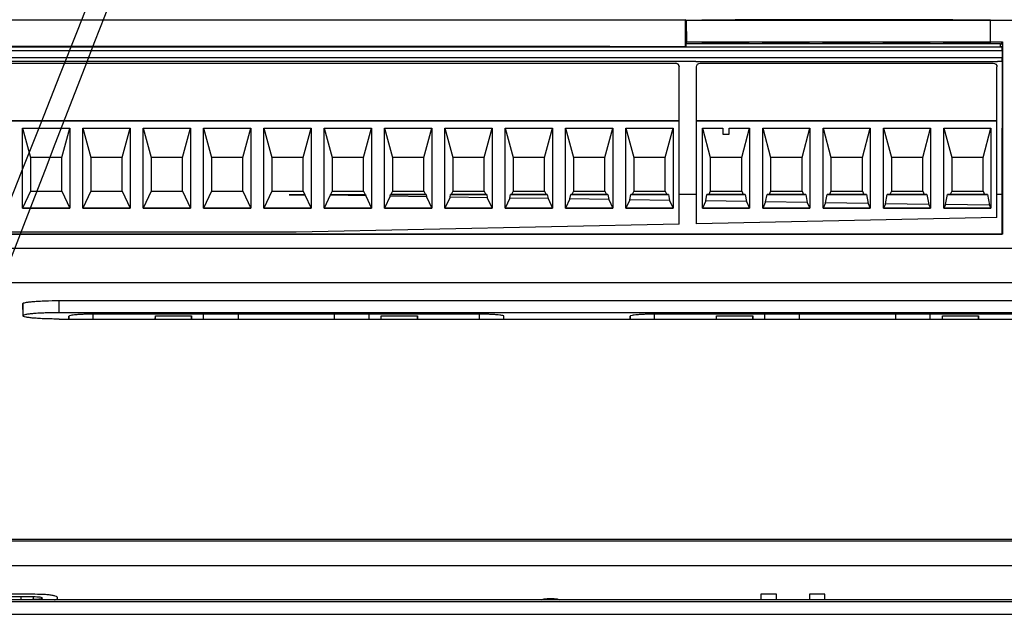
# Model space of a CAD drawing. Header units: millimetres. Extents: x -0.43 to 1.28, y -0.94 to 1.34.
# Tile 13 of 177: x 0.206 to 0.2876, y -0.3927 to -0.3431. Entities that reach past the tile are written whole.
import ezdxf

# ---------------------------------------------------------------- set-up
doc = ezdxf.new("R2010")
doc.units = ezdxf.units.MM

msp = doc.modelspace()

# ---------------------------------------------------------------- linework, layer by layer
at = {"color": 7, "linetype": 'Continuous', "lineweight": 25}
for p, q in [((0.195041, -0.343141), (0.261181, -0.343141)), ((0.261181, -0.343141), (0.261181, -0.345114)), ((0.261281, -0.343181), (0.261181, -0.343141)), ((0.261281, -0.343181), (0.261283, -0.344951)), ((0.288296, -0.343181), (0.261281, -0.343181)), ((0.266843, -0.343136), (0.281843, -0.343136)), ((0.281843, -0.343146), (0.266843, -0.343146)), ((0.286474, -0.345046), (0.28649, -0.343158)), ((0.261283, -0.344951), (0.261181, -0.345114)), ((0.261283, -0.344951), (0.287481, -0.344951)), ((0.266843, -0.345095), (0.281843, -0.345095)), ((0.287481, -0.344951), (0.287326, -0.345198)), ((0.287481, -0.344951), (0.287484, -0.360904)), ((0.194962, -0.345684), (0.287456, -0.345684)), ((0.194965, -0.345383), (0.287454, -0.345383)), ((0.254935, -0.34536), (0.195021, -0.34536)), ((0.253861, -0.34536), (0.261233, -0.345361)), ((0.253861, -0.34536), (0.261233, -0.34536)), ((0.261181, -0.345114), (0.261233, -0.345198)), ((0.261181, -0.345114), (0.261181, -0.34536)), ((0.287326, -0.34514), (0.261233, -0.34514)), ((0.261233, -0.34514), (0.261233, -0.34537)), ((0.261233, -0.34537), (0.287325, -0.34537)), ((0.281843, -0.345136), (0.266843, -0.345136)), ((0.287325, -0.34537), (0.287326, -0.34514)), ((0.287325, -0.345361), (0.287325, -0.345359)), ((0.287325, -0.345359), (0.287401, -0.345359)), ((0.287325, -0.34536), (0.287325, -0.34536)), ((0.287325, -0.345361), (0.287325, -0.34537)), ((0.287325, -0.345361), (0.287401, -0.345361)), ((0.287326, -0.34514), (0.287326, -0.345198)), ((0.287326, -0.345359), (0.287326, -0.345198)), ((0.287401, -0.345361), (0.287401, -0.345359)), ((0.287401, -0.345361), (0.287454, -0.345383)), ((0.287456, -0.345684), (0.287456, -0.346284)), ((0.287456, -0.346284), (0.194962, -0.346284)), ((0.262068, -0.346583), (0.194965, -0.346583)), ((0.262068, -0.346583), (0.194965, -0.346583)), ((0.196084, -0.346731), (0.260384, -0.346731)), ((0.196084, -0.346733), (0.260384, -0.346733)), ((0.260384, -0.346733), (0.260384, -0.346731)), ((0.262068, -0.346583), (0.287068, -0.346583)), ((0.262418, -0.346731), (0.262418, -0.346733)), ((0.262418, -0.346731), (0.286718, -0.346731)), ((0.262418, -0.346733), (0.286718, -0.346733)), ((0.286718, -0.346733), (0.286718, -0.346731)), ((0.287452, -0.346583), (0.287068, -0.346583)), ((0.287452, -0.346583), (0.287068, -0.346583)), ((0.287449, -0.346583), (0.287433, -0.357618)), ((0.287452, -0.346583), (0.287452, -0.346583)), ((0.260684, -0.347034), (0.260684, -0.347031)), ((0.260684, -0.351511), (0.260684, -0.347034)), ((0.262118, -0.347031), (0.262118, -0.347034)), ((0.262118, -0.351511), (0.262118, -0.347034)), ((0.287018, -0.347034), (0.287018, -0.347031)), ((0.287018, -0.351511), (0.287018, -0.347034)), ((0.195784, -0.351511), (0.260684, -0.351511)), ((0.260684, -0.351512), (0.195784, -0.351512)), ((0.260684, -0.351512), (0.260684, -0.351511)), ((0.260684, -0.360074), (0.260684, -0.351512)), ((0.262118, -0.351511), (0.262118, -0.351512)), ((0.262118, -0.351511), (0.287018, -0.351511)), ((0.262118, -0.360044), (0.262118, -0.351512)), ((0.287018, -0.351512), (0.262118, -0.351512)), ((0.287018, -0.351512), (0.287018, -0.351511)), ((0.287018, -0.359524), (0.287018, -0.351512)), ((0.206282, -0.352112), (0.210187, -0.352112)), ((0.206282, -0.358737), (0.206282, -0.352112)), ((0.206282, -0.352112), (0.206934, -0.354531)), ((0.209534, -0.354531), (0.210187, -0.352112)), ((0.210187, -0.352112), (0.210187, -0.358737)), ((0.211282, -0.352112), (0.215187, -0.352112)), ((0.211282, -0.358737), (0.211282, -0.352112)), ((0.211282, -0.352112), (0.211934, -0.354531)), ((0.214534, -0.354531), (0.215187, -0.352112)), ((0.215187, -0.352112), (0.215187, -0.358737)), ((0.216282, -0.352112), (0.220187, -0.352112)), ((0.216282, -0.358737), (0.216282, -0.352112)), ((0.216282, -0.352112), (0.216934, -0.354531)), ((0.219534, -0.354531), (0.220187, -0.352112)), ((0.220187, -0.352112), (0.220187, -0.358737)), ((0.221282, -0.352112), (0.225187, -0.352112)), ((0.221282, -0.358737), (0.221282, -0.352112)), ((0.221282, -0.352112), (0.221934, -0.354531)), ((0.224534, -0.354531), (0.225187, -0.352112)), ((0.225187, -0.352112), (0.225187, -0.358737)), ((0.226282, -0.352112), (0.230187, -0.352112)), ((0.226282, -0.358737), (0.226282, -0.352112)), ((0.226282, -0.352112), (0.226934, -0.354531)), ((0.229534, -0.354531), (0.230187, -0.352112)), ((0.230187, -0.352112), (0.230187, -0.358737)), ((0.231282, -0.352112), (0.235187, -0.352112)), ((0.231282, -0.358737), (0.231282, -0.352112)), ((0.231282, -0.352112), (0.231934, -0.354531)), ((0.234534, -0.354531), (0.235187, -0.352112)), ((0.235187, -0.352112), (0.235187, -0.358737)), ((0.236282, -0.352112), (0.240187, -0.352112)), ((0.236282, -0.358737), (0.236282, -0.352112)), ((0.236282, -0.352112), (0.236934, -0.354531)), ((0.239534, -0.354531), (0.240187, -0.352112)), ((0.240187, -0.352112), (0.240187, -0.358737)), ((0.241282, -0.352112), (0.245187, -0.352112)), ((0.241282, -0.358737), (0.241282, -0.352112)), ((0.241282, -0.352112), (0.241934, -0.354531)), ((0.244534, -0.354531), (0.245187, -0.352112)), ((0.245187, -0.352112), (0.245187, -0.358737)), ((0.246282, -0.352112), (0.250187, -0.352112)), ((0.246282, -0.358737), (0.246282, -0.352112)), ((0.246282, -0.352112), (0.246934, -0.354531)), ((0.249534, -0.354531), (0.250187, -0.352112)), ((0.250187, -0.352112), (0.250187, -0.358737)), ((0.251282, -0.352112), (0.255187, -0.352112)), ((0.251282, -0.358737), (0.251282, -0.352112)), ((0.251282, -0.352112), (0.251934, -0.354531)), ((0.254534, -0.354531), (0.255187, -0.352112)), ((0.255187, -0.352112), (0.255187, -0.358737)), ((0.256282, -0.352112), (0.260187, -0.352112)), ((0.256282, -0.358737), (0.256282, -0.352112)), ((0.256282, -0.352112), (0.256934, -0.354531)), ((0.259534, -0.354531), (0.260187, -0.352112)), ((0.260187, -0.352112), (0.260187, -0.358737)), ((0.262615, -0.352112), (0.264318, -0.352112)), ((0.262615, -0.358737), (0.262615, -0.352112)), ((0.262615, -0.352112), (0.263268, -0.354531)), ((0.264318, -0.352112), (0.264318, -0.352612)), ((0.264818, -0.352112), (0.26652, -0.352112)), ((0.264818, -0.352612), (0.264818, -0.352112)), ((0.265868, -0.354531), (0.26652, -0.352112)), ((0.26652, -0.352112), (0.26652, -0.358737)), ((0.267615, -0.352112), (0.27152, -0.352112)), ((0.267615, -0.358737), (0.267615, -0.352112)), ((0.267615, -0.352112), (0.268268, -0.354531)), ((0.270868, -0.354531), (0.27152, -0.352112)), ((0.27152, -0.352112), (0.27152, -0.358737)), ((0.272615, -0.352112), (0.27652, -0.352112)), ((0.272615, -0.358737), (0.272615, -0.352112)), ((0.272615, -0.352112), (0.273268, -0.354531)), ((0.275868, -0.354531), (0.27652, -0.352112)), ((0.27652, -0.352112), (0.27652, -0.358737)), ((0.277615, -0.352112), (0.28152, -0.352112)), ((0.277615, -0.358737), (0.277615, -0.352112)), ((0.277615, -0.352112), (0.278268, -0.354531)), ((0.280868, -0.354531), (0.28152, -0.352112)), ((0.28152, -0.352112), (0.28152, -0.358737)), ((0.282615, -0.352112), (0.28652, -0.352112)), ((0.282615, -0.358737), (0.282615, -0.352112)), ((0.282615, -0.352112), (0.283268, -0.354531)), ((0.285868, -0.354531), (0.28652, -0.352112)), ((0.28652, -0.352112), (0.28652, -0.358737)), ((0.264318, -0.352612), (0.264818, -0.352612)), ((0.206934, -0.354531), (0.206934, -0.357331)), ((0.209534, -0.354531), (0.206934, -0.354531)), ((0.209534, -0.357331), (0.209534, -0.354531)), ((0.211934, -0.354531), (0.211934, -0.357331)), ((0.214534, -0.354531), (0.211934, -0.354531)), ((0.214534, -0.357331), (0.214534, -0.354531)), ((0.216934, -0.354531), (0.216934, -0.357331)), ((0.219534, -0.354531), (0.216934, -0.354531)), ((0.219534, -0.357331), (0.219534, -0.354531)), ((0.221934, -0.354531), (0.221934, -0.357331)), ((0.224534, -0.354531), (0.221934, -0.354531)), ((0.224534, -0.357331), (0.224534, -0.354531)), ((0.226934, -0.354531), (0.226934, -0.357331)), ((0.229534, -0.354531), (0.226934, -0.354531)), ((0.229534, -0.357331), (0.229534, -0.354531)), ((0.231934, -0.354531), (0.231934, -0.357331)), ((0.234534, -0.354531), (0.231934, -0.354531)), ((0.234534, -0.357331), (0.234534, -0.354531)), ((0.236934, -0.354531), (0.236934, -0.357331)), ((0.239534, -0.354531), (0.236934, -0.354531)), ((0.239534, -0.357331), (0.239534, -0.354531)), ((0.241934, -0.354531), (0.241934, -0.357331)), ((0.244534, -0.354531), (0.241934, -0.354531)), ((0.244534, -0.357331), (0.244534, -0.354531)), ((0.246934, -0.354531), (0.246934, -0.357331)), ((0.249534, -0.354531), (0.246934, -0.354531)), ((0.249534, -0.357331), (0.249534, -0.354531)), ((0.251934, -0.354531), (0.251934, -0.357331)), ((0.254534, -0.354531), (0.251934, -0.354531)), ((0.254534, -0.357331), (0.254534, -0.354531)), ((0.256934, -0.354531), (0.256934, -0.357331)), ((0.259534, -0.354531), (0.256934, -0.354531)), ((0.259534, -0.357331), (0.259534, -0.354531)), ((0.265868, -0.354531), (0.263268, -0.354531)), ((0.263268, -0.354531), (0.263268, -0.357331)), ((0.265868, -0.357331), (0.265868, -0.354531)), ((0.268268, -0.354531), (0.268268, -0.357331)), ((0.270868, -0.354531), (0.268268, -0.354531)), ((0.270868, -0.357331), (0.270868, -0.354531)), ((0.273268, -0.354531), (0.273268, -0.357331)), ((0.275868, -0.354531), (0.273268, -0.354531)), ((0.275868, -0.357331), (0.275868, -0.354531)), ((0.278268, -0.354531), (0.278268, -0.357331)), ((0.280868, -0.354531), (0.278268, -0.354531)), ((0.280868, -0.357331), (0.280868, -0.354531)), ((0.283268, -0.354531), (0.283268, -0.357331)), ((0.285868, -0.354531), (0.283268, -0.354531)), ((0.285868, -0.357331), (0.285868, -0.354531)), ((0.206934, -0.357331), (0.206282, -0.358736)), ((0.206934, -0.357331), (0.209534, -0.357331)), ((0.209534, -0.357331), (0.210187, -0.358736)), ((0.211934, -0.357331), (0.211282, -0.358736)), ((0.211934, -0.357331), (0.214534, -0.357331)), ((0.214534, -0.357331), (0.215187, -0.358736)), ((0.216934, -0.357331), (0.216282, -0.358736)), ((0.216934, -0.357331), (0.219534, -0.357331)), ((0.219534, -0.357331), (0.220187, -0.358736)), ((0.221934, -0.357331), (0.221282, -0.358736)), ((0.221934, -0.357331), (0.224534, -0.357331)), ((0.224534, -0.357331), (0.225187, -0.358736)), ((0.226934, -0.357331), (0.226282, -0.358736)), ((0.226934, -0.357331), (0.229534, -0.357331)), ((0.229534, -0.357331), (0.22967, -0.357624)), ((0.231934, -0.357331), (0.231799, -0.357623)), ((0.231934, -0.357331), (0.234534, -0.357331)), ((0.234534, -0.357331), (0.23467, -0.357623)), ((0.236934, -0.357331), (0.236799, -0.357623)), ((0.236934, -0.357331), (0.239534, -0.357331)), ((0.239534, -0.357331), (0.23967, -0.357623)), ((0.241934, -0.357331), (0.241799, -0.357623)), ((0.241934, -0.357331), (0.244534, -0.357331)), ((0.244534, -0.357331), (0.24467, -0.357622)), ((0.246934, -0.357331), (0.246799, -0.357622)), ((0.246934, -0.357331), (0.249534, -0.357331)), ((0.249534, -0.357331), (0.24967, -0.357622)), ((0.251934, -0.357331), (0.251799, -0.357622)), ((0.251934, -0.357331), (0.254534, -0.357331)), ((0.254534, -0.357331), (0.254669, -0.357622)), ((0.256934, -0.357331), (0.256799, -0.357622)), ((0.256934, -0.357331), (0.259534, -0.357331)), ((0.259534, -0.357331), (0.259669, -0.357621)), ((0.263268, -0.357331), (0.263133, -0.357621)), ((0.263268, -0.357331), (0.265868, -0.357331)), ((0.265868, -0.357331), (0.266002, -0.357621)), ((0.268268, -0.357331), (0.268133, -0.357621)), ((0.268268, -0.357331), (0.270868, -0.357331)), ((0.270868, -0.357331), (0.271002, -0.35762)), ((0.273268, -0.357331), (0.273133, -0.35762)), ((0.273268, -0.357331), (0.275868, -0.357331)), ((0.275868, -0.357331), (0.276002, -0.35762)), ((0.278268, -0.357331), (0.278133, -0.35762)), ((0.278268, -0.357331), (0.280868, -0.357331)), ((0.280868, -0.357331), (0.281002, -0.35762)), ((0.283268, -0.357331), (0.283134, -0.35762)), ((0.283268, -0.357331), (0.285868, -0.357331)), ((0.285868, -0.357331), (0.286001, -0.357619)), ((0.22836, -0.357624), (0.22967, -0.357624)), ((0.22968, -0.357644), (0.22836, -0.357624)), ((0.229676, -0.357624), (0.22836, -0.357624)), ((0.22967, -0.357624), (0.229676, -0.357624)), ((0.229676, -0.357624), (0.22968, -0.357644)), ((0.22968, -0.357644), (0.230187, -0.358736)), ((0.231774, -0.357675), (0.231282, -0.358736)), ((0.231774, -0.357675), (0.231785, -0.357624)), ((0.234715, -0.35772), (0.231774, -0.357675)), ((0.231785, -0.357624), (0.231799, -0.357623)), ((0.234696, -0.357623), (0.231785, -0.357624)), ((0.231799, -0.357623), (0.23467, -0.357623)), ((0.23467, -0.357623), (0.234696, -0.357623)), ((0.234696, -0.357623), (0.234715, -0.35772)), ((0.234715, -0.35772), (0.235187, -0.358736)), ((0.23674, -0.35775), (0.236282, -0.358736)), ((0.23674, -0.35775), (0.236764, -0.357623)), ((0.23975, -0.357796), (0.23674, -0.35775)), ((0.236764, -0.357623), (0.236799, -0.357623)), ((0.239716, -0.357623), (0.236764, -0.357623)), ((0.236799, -0.357623), (0.23967, -0.357623)), ((0.23967, -0.357623), (0.239716, -0.357623)), ((0.239716, -0.357623), (0.23975, -0.357796)), ((0.23975, -0.357796), (0.240187, -0.358736)), ((0.241705, -0.357826), (0.241282, -0.358736)), ((0.241705, -0.357826), (0.241744, -0.357623)), ((0.244786, -0.357872), (0.241705, -0.357826)), ((0.241744, -0.357623), (0.241799, -0.357623)), ((0.244737, -0.357623), (0.241744, -0.357623)), ((0.241799, -0.357623), (0.24467, -0.357622)), ((0.24467, -0.357622), (0.244737, -0.357623)), ((0.244737, -0.357623), (0.244786, -0.357872)), ((0.244786, -0.357872), (0.245187, -0.358736)), ((0.24667, -0.357901), (0.246282, -0.358736)), ((0.24667, -0.357901), (0.246724, -0.357623)), ((0.249821, -0.357948), (0.24667, -0.357901)), ((0.246724, -0.357623), (0.246799, -0.357622)), ((0.249757, -0.357623), (0.246724, -0.357623)), ((0.246799, -0.357622), (0.24967, -0.357622)), ((0.24967, -0.357622), (0.249757, -0.357623)), ((0.249757, -0.357623), (0.249821, -0.357948)), ((0.249821, -0.357948), (0.250187, -0.358736)), ((0.251635, -0.357976), (0.251282, -0.358736)), ((0.251635, -0.357976), (0.251703, -0.357623)), ((0.254857, -0.358025), (0.251635, -0.357976)), ((0.251703, -0.357623), (0.251799, -0.357622)), ((0.254778, -0.357623), (0.251703, -0.357623)), ((0.251799, -0.357622), (0.254669, -0.357622)), ((0.254669, -0.357622), (0.254778, -0.357623)), ((0.254778, -0.357623), (0.254857, -0.358025)), ((0.254857, -0.358025), (0.255187, -0.358736)), ((0.2566, -0.358051), (0.256282, -0.358736)), ((0.2566, -0.358051), (0.256683, -0.357622)), ((0.259892, -0.358101), (0.2566, -0.358051)), ((0.256683, -0.357622), (0.256799, -0.357622)), ((0.259798, -0.357622), (0.256683, -0.357622)), ((0.256799, -0.357622), (0.259669, -0.357621)), ((0.259669, -0.357621), (0.259798, -0.357622)), ((0.259798, -0.357622), (0.259892, -0.358101)), ((0.259892, -0.358101), (0.260187, -0.358736)), ((0.262118, -0.35762), (0.260684, -0.35762)), ((0.262118, -0.357622), (0.260684, -0.357622)), ((0.262889, -0.358146), (0.262615, -0.358736)), ((0.262889, -0.358146), (0.262991, -0.357622)), ((0.26627, -0.358197), (0.262889, -0.358146)), ((0.262991, -0.357622), (0.263133, -0.357621)), ((0.266157, -0.357622), (0.262991, -0.357622)), ((0.263133, -0.357621), (0.266002, -0.357621)), ((0.266002, -0.357621), (0.266157, -0.357622)), ((0.266157, -0.357622), (0.26627, -0.358197)), ((0.267854, -0.358221), (0.26797, -0.357622)), ((0.26797, -0.357622), (0.268133, -0.357621)), ((0.271178, -0.357622), (0.26797, -0.357622)), ((0.268133, -0.357621), (0.271002, -0.35762)), ((0.271002, -0.35762), (0.271178, -0.357622)), ((0.271178, -0.357622), (0.271305, -0.358274)), ((0.272819, -0.358296), (0.27295, -0.357622)), ((0.27295, -0.357622), (0.273133, -0.35762)), ((0.276198, -0.357622), (0.27295, -0.357622)), ((0.273133, -0.35762), (0.276002, -0.35762)), ((0.276002, -0.35762), (0.276198, -0.357622)), ((0.276198, -0.357622), (0.276341, -0.35835)), ((0.277784, -0.358372), (0.27793, -0.357621)), ((0.27793, -0.357621), (0.278133, -0.35762)), ((0.281219, -0.357621), (0.27793, -0.357621)), ((0.278133, -0.35762), (0.281002, -0.35762)), ((0.281002, -0.35762), (0.281219, -0.357621)), ((0.281219, -0.357621), (0.281376, -0.358426)), ((0.282749, -0.358447), (0.28291, -0.357621)), ((0.28291, -0.357621), (0.283134, -0.35762)), ((0.286239, -0.357621), (0.28291, -0.357621)), ((0.283134, -0.35762), (0.286001, -0.357619)), ((0.286001, -0.357619), (0.286239, -0.357621)), ((0.286239, -0.357621), (0.286412, -0.358502)), ((0.287433, -0.357618), (0.287018, -0.357618)), ((0.28744, -0.357621), (0.287018, -0.357621)), ((0.28744, -0.357621), (0.287433, -0.357618)), ((0.287447, -0.360889), (0.28744, -0.357621)), ((0.206282, -0.358736), (0.210187, -0.358736)), ((0.210187, -0.358737), (0.206282, -0.358737)), ((0.211282, -0.358736), (0.215187, -0.358736)), ((0.215187, -0.358737), (0.211282, -0.358737)), ((0.216282, -0.358736), (0.220187, -0.358736)), ((0.220187, -0.358737), (0.216282, -0.358737)), ((0.221282, -0.358736), (0.225187, -0.358736)), ((0.225187, -0.358737), (0.221282, -0.358737)), ((0.226282, -0.358736), (0.230187, -0.358736)), ((0.230187, -0.358737), (0.226282, -0.358737)), ((0.231282, -0.358736), (0.235187, -0.358736)), ((0.235187, -0.358737), (0.231282, -0.358737)), ((0.236282, -0.358736), (0.240187, -0.358736)), ((0.240187, -0.358737), (0.236282, -0.358737)), ((0.241282, -0.358736), (0.245187, -0.358736)), ((0.245187, -0.358737), (0.241282, -0.358737)), ((0.246282, -0.358736), (0.250187, -0.358736)), ((0.250187, -0.358737), (0.246282, -0.358737)), ((0.251282, -0.358736), (0.255187, -0.358736)), ((0.255187, -0.358737), (0.251282, -0.358737)), ((0.256282, -0.358736), (0.260187, -0.358736)), ((0.260187, -0.358737), (0.256282, -0.358737)), ((0.262615, -0.358736), (0.26652, -0.358736)), ((0.26652, -0.358737), (0.262615, -0.358737)), ((0.26627, -0.358197), (0.26652, -0.358736)), ((0.267854, -0.358221), (0.267615, -0.358736)), ((0.267615, -0.358736), (0.27152, -0.358736)), ((0.27152, -0.358737), (0.267615, -0.358737)), ((0.271305, -0.358274), (0.267854, -0.358221)), ((0.271305, -0.358274), (0.27152, -0.358736)), ((0.272819, -0.358296), (0.272615, -0.358736)), ((0.272615, -0.358736), (0.27652, -0.358736)), ((0.27652, -0.358737), (0.272615, -0.358737)), ((0.276341, -0.35835), (0.272819, -0.358296)), ((0.276341, -0.35835), (0.27652, -0.358736)), ((0.277784, -0.358372), (0.277615, -0.358736)), ((0.277615, -0.358736), (0.28152, -0.358736)), ((0.28152, -0.358737), (0.277615, -0.358737)), ((0.281376, -0.358426), (0.277784, -0.358372)), ((0.281376, -0.358426), (0.28152, -0.358736)), ((0.282749, -0.358447), (0.282615, -0.358736)), ((0.282615, -0.358736), (0.28652, -0.358736)), ((0.28652, -0.358737), (0.282615, -0.358737)), ((0.286412, -0.358502), (0.282749, -0.358447)), ((0.286412, -0.358502), (0.28652, -0.358736)), ((0.287018, -0.359524), (0.262118, -0.360044)), ((0.260684, -0.360074), (0.228958, -0.360737)), ((0.228958, -0.360737), (0.195784, -0.360737)), ((0.287484, -0.360904), (0.204099, -0.360904)), ((0.204141, -0.360886), (0.287447, -0.360889)), ((0.287484, -0.360904), (0.287447, -0.360889)), ((0.288363, -0.36207), (0.203743, -0.36207)), ((0.348897, -0.364919), (0.202731, -0.364919)), ((0.206328, -0.367648), (0.206311, -0.366644)), ((0.209311, -0.366399), (0.332311, -0.366399)), ((0.209311, -0.367404), (0.209311, -0.366399)), ((0.332311, -0.367404), (0.209311, -0.367404)), ((0.209311, -0.367929), (0.332311, -0.367929)), ((0.221285, -0.36752), (0.212139, -0.367523)), ((0.21728, -0.367929), (0.217285, -0.367648)), ((0.217285, -0.367929), (0.217285, -0.367648)), ((0.217285, -0.367648), (0.220285, -0.367648)), ((0.220285, -0.367648), (0.220285, -0.367929)), ((0.22029, -0.367929), (0.220285, -0.367648)), ((0.224139, -0.367524), (0.221285, -0.36752)), ((0.221285, -0.367929), (0.221285, -0.36752)), ((0.232139, -0.367524), (0.224139, -0.367524)), ((0.224139, -0.367524), (0.224139, -0.367929)), ((0.234993, -0.36752), (0.232139, -0.367524)), ((0.232139, -0.367929), (0.232139, -0.367524)), ((0.244139, -0.367523), (0.234993, -0.36752)), ((0.234994, -0.367929), (0.234993, -0.36752)), ((0.235989, -0.367929), (0.235994, -0.367648)), ((0.235994, -0.367929), (0.235994, -0.367648)), ((0.235994, -0.367648), (0.238994, -0.367648)), ((0.238994, -0.367648), (0.238994, -0.367929)), ((0.238999, -0.367929), (0.238994, -0.367648)), ((0.246157, -0.367929), (0.246157, -0.367689)), ((0.26779, -0.36752), (0.258644, -0.367523)), ((0.263785, -0.367929), (0.26379, -0.367648)), ((0.26379, -0.367929), (0.26379, -0.367648)), ((0.26379, -0.367648), (0.26679, -0.367648)), ((0.26679, -0.367648), (0.26679, -0.367929)), ((0.266795, -0.367929), (0.26679, -0.367648)), ((0.270644, -0.367524), (0.26779, -0.36752)), ((0.26779, -0.367929), (0.26779, -0.36752)), ((0.278644, -0.367524), (0.270644, -0.367524)), ((0.270644, -0.367524), (0.270644, -0.367929)), ((0.281498, -0.36752), (0.278644, -0.367524)), ((0.278644, -0.367929), (0.278644, -0.367524)), ((0.290644, -0.367523), (0.281498, -0.36752)), ((0.281498, -0.367929), (0.281498, -0.36752)), ((0.282494, -0.367929), (0.282499, -0.367648)), ((0.282499, -0.367929), (0.282499, -0.367648)), ((0.282499, -0.367648), (0.285499, -0.367648)), ((0.285499, -0.367648), (0.285499, -0.367929)), ((0.285504, -0.367929), (0.285499, -0.367648)), ((0.04931, -0.386155), (0.356909, -0.386155)), ((0.04931, -0.386311), (0.356909, -0.386311)), ((0.04931, -0.388341), (0.356909, -0.388341)), ((0.206597, -0.390727), (0.203795, -0.390727)), ((0.26874, -0.390727), (0.267456, -0.390727)), ((0.267456, -0.390727), (0.267456, -0.391193)), ((0.26874, -0.391193), (0.26874, -0.390727)), ((0.27148, -0.390727), (0.27148, -0.391193)), ((0.272764, -0.390727), (0.27148, -0.390727)), ((0.272764, -0.391193), (0.272764, -0.390727)), ((0.356909, -0.391193), (0.04931, -0.391193)), ((0.356909, -0.391363), (0.04931, -0.391363)), ((0.205079, -0.390911), (0.20617, -0.390911)), ((0.207191, -0.391172), (0.207191, -0.390914)), ((0.209188, -0.391193), (0.209188, -0.391033)), ((0.04931, -0.39238), (0.356909, -0.39238))]:
    msp.add_line(p, q, dxfattribs=at)
at = {"color": 250, "linetype": 'Continuous', "lineweight": 25}
for p, q in [((0.266843, -0.343146), (0.266843, -0.343136)), ((0.281843, -0.343146), (0.281843, -0.343136)), ((0.266843, -0.345136), (0.266843, -0.345095)), ((0.281843, -0.345136), (0.281843, -0.345095)), ((0.210126, -0.367929), (0.210122, -0.367689)), ((0.212139, -0.367929), (0.212139, -0.367523)), ((0.244139, -0.367929), (0.244139, -0.367523)), ((0.246153, -0.367929), (0.246157, -0.367689)), ((0.256631, -0.367929), (0.256627, -0.367689)), ((0.258644, -0.367929), (0.258644, -0.367523)), ((0.20617, -0.39118), (0.20617, -0.390911)), ((0.250035, -0.391193), (0.250035, -0.391083))]:
    msp.add_line(p, q, dxfattribs=at)
at = {"color": 7, "linetype": 'Continuous', "lineweight": 25, "flags": 128}
for points in [[(0.262068, -0.346583), (0.262068, -0.346583)], [(0.287068, -0.346583), (0.287068, -0.346583)]]:
    msp.add_lwpolyline(points, dxfattribs=at)
at = {"color": 7, "linetype": 'Continuous', "lineweight": 25}
msp.add_arc((0.260384, -0.347031), 0.0003, 0.00017, 90.00017, dxfattribs=at)
for centre, start_param, end_param in [((0.287454, -0.345683), 4.708911, 6.279707), ((0.287453, -0.346283), 3.146841, 4.708911)]:
    msp.add_ellipse(centre, major_axis=(0, 0.0003), ratio=0.00872, start_param=start_param, end_param=end_param, dxfattribs=at)
for points, knots in [([(0.202897, -0.364065), (0.202897, -0.364065), (0.202897, -0.364065), (0.202897, -0.364065), (0.346957, 0.000628), (0.064069, -0.728783), (0.202897, -0.364065)], [0, 0, 0, 0, 0.000002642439, 0.000002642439, 0.000002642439, 0.000002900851, 0.000002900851, 0.000002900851, 0.000002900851]), ([(0.262557, -0.343158), (0.262557, -0.343157), (0.262599, -0.343157), (0.262791, -0.343155), (0.262941, -0.343154), (0.263325, -0.343153), (0.263558, -0.343152), (0.264042, -0.343152), (0.264292, -0.343151), (0.264755, -0.343151), (0.265006, -0.343152), (0.26549, -0.343152), (0.265722, -0.343153), (0.266106, -0.343154), (0.266256, -0.343155), (0.266448, -0.343157), (0.26649, -0.343157), (0.26649, -0.343158)], [0, 0, 0, 0, 0.125, 0.125, 0.25, 0.25, 0.375, 0.375, 0.5, 0.5, 0.625, 0.625, 0.75, 0.75, 0.875, 0.875, 1, 1, 1, 1]), ([(0.26649, -0.343158), (0.26649, -0.343159), (0.26647, -0.343159), (0.266353, -0.343161), (0.266254, -0.343162), (0.26594, -0.343163), (0.265721, -0.343164), (0.265177, -0.343165), (0.264851, -0.343165), (0.264196, -0.343165), (0.26387, -0.343165), (0.263326, -0.343164), (0.263108, -0.343163), (0.262793, -0.343162), (0.262695, -0.343161), (0.262577, -0.343159), (0.262557, -0.343159), (0.262557, -0.343158)], [0, 0, 0, 0, 0.125, 0.125, 0.25, 0.25, 0.375, 0.375, 0.5, 0.5, 0.625, 0.625, 0.75, 0.75, 0.875, 0.875, 1, 1, 1, 1]), ([(0.266843, -0.343146), (0.266717, -0.343146), (0.266574, -0.343146), (0.266263, -0.343146), (0.266095, -0.343146), (0.265771, -0.343145), (0.265616, -0.343144), (0.265392, -0.343143), (0.265325, -0.343142), (0.265325, -0.34314), (0.265392, -0.343139), (0.265616, -0.343138), (0.265771, -0.343137), (0.266095, -0.343136), (0.266263, -0.343136), (0.266574, -0.343136), (0.266717, -0.343136), (0.266843, -0.343136)], [0, 0, 0, 0, 0.125, 0.125, 0.25, 0.25, 0.375, 0.375, 0.5, 0.5, 0.625, 0.625, 0.75, 0.75, 0.875, 0.875, 1, 1, 1, 1]), ([(0.267557, -0.343158), (0.267557, -0.343157), (0.267599, -0.343157), (0.267791, -0.343155), (0.267941, -0.343154), (0.268325, -0.343153), (0.268558, -0.343152), (0.269042, -0.343152), (0.269292, -0.343151), (0.269755, -0.343151), (0.270006, -0.343152), (0.27049, -0.343152), (0.270722, -0.343153), (0.271106, -0.343154), (0.271256, -0.343155), (0.271448, -0.343157), (0.27149, -0.343157), (0.27149, -0.343158)], [0, 0, 0, 0, 0.125, 0.125, 0.25, 0.25, 0.375, 0.375, 0.5, 0.5, 0.625, 0.625, 0.75, 0.75, 0.875, 0.875, 1, 1, 1, 1]), ([(0.27149, -0.343158), (0.27149, -0.343159), (0.27147, -0.343159), (0.271353, -0.343161), (0.271254, -0.343162), (0.27094, -0.343163), (0.270721, -0.343164), (0.270177, -0.343165), (0.269851, -0.343165), (0.269196, -0.343165), (0.26887, -0.343165), (0.268326, -0.343164), (0.268108, -0.343163), (0.267793, -0.343162), (0.267695, -0.343161), (0.267577, -0.343159), (0.267557, -0.343159), (0.267557, -0.343158)], [0, 0, 0, 0, 0.125, 0.125, 0.25, 0.25, 0.375, 0.375, 0.5, 0.5, 0.625, 0.625, 0.75, 0.75, 0.875, 0.875, 1, 1, 1, 1]), ([(0.272557, -0.343158), (0.272557, -0.343157), (0.272599, -0.343157), (0.272791, -0.343155), (0.272941, -0.343154), (0.273325, -0.343153), (0.273558, -0.343152), (0.274042, -0.343152), (0.274292, -0.343151), (0.274755, -0.343151), (0.275006, -0.343152), (0.27549, -0.343152), (0.275722, -0.343153), (0.276106, -0.343154), (0.276256, -0.343155), (0.276448, -0.343157), (0.27649, -0.343157), (0.27649, -0.343158)], [0, 0, 0, 0, 0.125, 0.125, 0.25, 0.25, 0.375, 0.375, 0.5, 0.5, 0.625, 0.625, 0.75, 0.75, 0.875, 0.875, 1, 1, 1, 1]), ([(0.27649, -0.343158), (0.27649, -0.343159), (0.27647, -0.343159), (0.276353, -0.343161), (0.276254, -0.343162), (0.27594, -0.343163), (0.275721, -0.343164), (0.275177, -0.343165), (0.274851, -0.343165), (0.274196, -0.343165), (0.27387, -0.343165), (0.273326, -0.343164), (0.273108, -0.343163), (0.272793, -0.343162), (0.272695, -0.343161), (0.272577, -0.343159), (0.272557, -0.343159), (0.272557, -0.343158)], [0, 0, 0, 0, 0.125, 0.125, 0.25, 0.25, 0.375, 0.375, 0.5, 0.5, 0.625, 0.625, 0.75, 0.75, 0.875, 0.875, 1, 1, 1, 1]), ([(0.277557, -0.343158), (0.277557, -0.343157), (0.277599, -0.343157), (0.277791, -0.343155), (0.277941, -0.343154), (0.278325, -0.343153), (0.278558, -0.343152), (0.279042, -0.343152), (0.279292, -0.343151), (0.279755, -0.343151), (0.280006, -0.343152), (0.28049, -0.343152), (0.280722, -0.343153), (0.281106, -0.343154), (0.281256, -0.343155), (0.281448, -0.343157), (0.28149, -0.343157), (0.28149, -0.343158)], [0, 0, 0, 0, 0.125, 0.125, 0.25, 0.25, 0.375, 0.375, 0.5, 0.5, 0.625, 0.625, 0.75, 0.75, 0.875, 0.875, 1, 1, 1, 1]), ([(0.28149, -0.343158), (0.28149, -0.343159), (0.28147, -0.343159), (0.281353, -0.343161), (0.281254, -0.343162), (0.28094, -0.343163), (0.280721, -0.343164), (0.280177, -0.343165), (0.279851, -0.343165), (0.279196, -0.343165), (0.27887, -0.343165), (0.278326, -0.343164), (0.278108, -0.343163), (0.277793, -0.343162), (0.277695, -0.343161), (0.277577, -0.343159), (0.277557, -0.343159), (0.277557, -0.343158)], [0, 0, 0, 0, 0.125, 0.125, 0.25, 0.25, 0.375, 0.375, 0.5, 0.5, 0.625, 0.625, 0.75, 0.75, 0.875, 0.875, 1, 1, 1, 1]), ([(0.281843, -0.343136), (0.282022, -0.343136), (0.282215, -0.343136), (0.282589, -0.343136), (0.282769, -0.343137), (0.283065, -0.343138), (0.283181, -0.343138), (0.283329, -0.34314), (0.283361, -0.34314), (0.283361, -0.343141)], [0, 0, 0, 0, 0.25, 0.25, 0.5, 0.5, 0.75, 0.75, 1, 1, 1, 1]), ([(0.283361, -0.343141), (0.283361, -0.343142), (0.283329, -0.343142), (0.283181, -0.343144), (0.283065, -0.343144), (0.282769, -0.343145), (0.282589, -0.343146), (0.282215, -0.343146), (0.282022, -0.343146), (0.281843, -0.343146)], [0, 0, 0, 0, 0.25, 0.25, 0.5, 0.5, 0.75, 0.75, 1, 1, 1, 1]), ([(0.282557, -0.343158), (0.282557, -0.343157), (0.282599, -0.343157), (0.282791, -0.343155), (0.282941, -0.343154), (0.283325, -0.343153), (0.283558, -0.343152), (0.284042, -0.343152), (0.284292, -0.343151), (0.284755, -0.343151), (0.285006, -0.343152), (0.28549, -0.343152), (0.285722, -0.343153), (0.286106, -0.343154), (0.286256, -0.343155), (0.286448, -0.343157), (0.28649, -0.343157), (0.28649, -0.343158)], [0, 0, 0, 0, 0.125, 0.125, 0.25, 0.25, 0.375, 0.375, 0.5, 0.5, 0.625, 0.625, 0.75, 0.75, 0.875, 0.875, 1, 1, 1, 1]), ([(0.28649, -0.343158), (0.28649, -0.343159), (0.28647, -0.343159), (0.286353, -0.343161), (0.286254, -0.343162), (0.28594, -0.343163), (0.285721, -0.343164), (0.285177, -0.343165), (0.284851, -0.343165), (0.284196, -0.343165), (0.28387, -0.343165), (0.283326, -0.343164), (0.283108, -0.343163), (0.282793, -0.343162), (0.282695, -0.343161), (0.282577, -0.343159), (0.282557, -0.343159), (0.282557, -0.343158)], [0, 0, 0, 0, 0.125, 0.125, 0.25, 0.25, 0.375, 0.375, 0.5, 0.5, 0.625, 0.625, 0.75, 0.75, 0.875, 0.875, 1, 1, 1, 1]), ([(0.262574, -0.345046), (0.262574, -0.345043), (0.262615, -0.34504), (0.262805, -0.345033), (0.262954, -0.34503), (0.263335, -0.345024), (0.263566, -0.345022), (0.264046, -0.34502), (0.264294, -0.345019), (0.264754, -0.345019), (0.265001, -0.34502), (0.265482, -0.345022), (0.265712, -0.345024), (0.266093, -0.34503), (0.266242, -0.345033), (0.266432, -0.34504), (0.266474, -0.345043), (0.266474, -0.345046)], [0, 0, 0, 0, 0.125, 0.125, 0.25, 0.25, 0.375, 0.375, 0.5, 0.5, 0.625, 0.625, 0.75, 0.75, 0.875, 0.875, 1, 1, 1, 1]), ([(0.266474, -0.345046), (0.266474, -0.345049), (0.266454, -0.345051), (0.266338, -0.345057), (0.26624, -0.34506), (0.265928, -0.345066), (0.265711, -0.345068), (0.265171, -0.345072), (0.264849, -0.345074), (0.264199, -0.345074), (0.263876, -0.345072), (0.263336, -0.345068), (0.26312, -0.345066), (0.262808, -0.34506), (0.26271, -0.345057), (0.262593, -0.345051), (0.262574, -0.345049), (0.262574, -0.345046)], [0, 0, 0, 0, 0.125, 0.125, 0.25, 0.25, 0.375, 0.375, 0.5, 0.5, 0.625, 0.625, 0.75, 0.75, 0.875, 0.875, 1, 1, 1, 1]), ([(0.266843, -0.345136), (0.266718, -0.345136), (0.266577, -0.345136), (0.26627, -0.345135), (0.266103, -0.345134), (0.265783, -0.345131), (0.26563, -0.345128), (0.265408, -0.345122), (0.265343, -0.345119), (0.265343, -0.345112), (0.265408, -0.345109), (0.26563, -0.345103), (0.265783, -0.3451), (0.266103, -0.345097), (0.26627, -0.345096), (0.266577, -0.345095), (0.266718, -0.345095), (0.266843, -0.345095)], [0, 0, 0, 0, 0.125, 0.125, 0.25, 0.25, 0.375, 0.375, 0.5, 0.5, 0.625, 0.625, 0.75, 0.75, 0.875, 0.875, 1, 1, 1, 1]), ([(0.267574, -0.345046), (0.267574, -0.345043), (0.267615, -0.34504), (0.267805, -0.345033), (0.267954, -0.34503), (0.268335, -0.345024), (0.268566, -0.345022), (0.269046, -0.34502), (0.269294, -0.345019), (0.269754, -0.345019), (0.270001, -0.34502), (0.270482, -0.345022), (0.270712, -0.345024), (0.271093, -0.34503), (0.271242, -0.345033), (0.271432, -0.34504), (0.271474, -0.345043), (0.271474, -0.345046)], [0, 0, 0, 0, 0.125, 0.125, 0.25, 0.25, 0.375, 0.375, 0.5, 0.5, 0.625, 0.625, 0.75, 0.75, 0.875, 0.875, 1, 1, 1, 1]), ([(0.271474, -0.345046), (0.271474, -0.345049), (0.271454, -0.345051), (0.271338, -0.345057), (0.27124, -0.34506), (0.270928, -0.345066), (0.270711, -0.345068), (0.270171, -0.345072), (0.269849, -0.345074), (0.269199, -0.345074), (0.268876, -0.345072), (0.268336, -0.345068), (0.26812, -0.345066), (0.267808, -0.34506), (0.26771, -0.345057), (0.267593, -0.345051), (0.267574, -0.345049), (0.267574, -0.345046)], [0, 0, 0, 0, 0.125, 0.125, 0.25, 0.25, 0.375, 0.375, 0.5, 0.5, 0.625, 0.625, 0.75, 0.75, 0.875, 0.875, 1, 1, 1, 1]), ([(0.272574, -0.345046), (0.272574, -0.345043), (0.272615, -0.34504), (0.272805, -0.345033), (0.272954, -0.34503), (0.273335, -0.345024), (0.273566, -0.345022), (0.274046, -0.34502), (0.274294, -0.345019), (0.274754, -0.345019), (0.275001, -0.34502), (0.275482, -0.345022), (0.275712, -0.345024), (0.276093, -0.34503), (0.276242, -0.345033), (0.276432, -0.34504), (0.276474, -0.345043), (0.276474, -0.345046)], [0, 0, 0, 0, 0.125, 0.125, 0.25, 0.25, 0.375, 0.375, 0.5, 0.5, 0.625, 0.625, 0.75, 0.75, 0.875, 0.875, 1, 1, 1, 1]), ([(0.276474, -0.345046), (0.276474, -0.345049), (0.276454, -0.345051), (0.276338, -0.345057), (0.27624, -0.34506), (0.275928, -0.345066), (0.275711, -0.345068), (0.275171, -0.345072), (0.274849, -0.345074), (0.274199, -0.345074), (0.273876, -0.345072), (0.273336, -0.345068), (0.27312, -0.345066), (0.272808, -0.34506), (0.27271, -0.345057), (0.272593, -0.345051), (0.272574, -0.345049), (0.272574, -0.345046)], [0, 0, 0, 0, 0.125, 0.125, 0.25, 0.25, 0.375, 0.375, 0.5, 0.5, 0.625, 0.625, 0.75, 0.75, 0.875, 0.875, 1, 1, 1, 1]), ([(0.277574, -0.345046), (0.277574, -0.345043), (0.277615, -0.34504), (0.277805, -0.345033), (0.277954, -0.34503), (0.278335, -0.345024), (0.278566, -0.345022), (0.279046, -0.34502), (0.279294, -0.345019), (0.279754, -0.345019), (0.280001, -0.34502), (0.280482, -0.345022), (0.280712, -0.345024), (0.281093, -0.34503), (0.281242, -0.345033), (0.281432, -0.34504), (0.281474, -0.345043), (0.281474, -0.345046)], [0, 0, 0, 0, 0.125, 0.125, 0.25, 0.25, 0.375, 0.375, 0.5, 0.5, 0.625, 0.625, 0.75, 0.75, 0.875, 0.875, 1, 1, 1, 1]), ([(0.281474, -0.345046), (0.281474, -0.345049), (0.281454, -0.345051), (0.281338, -0.345057), (0.28124, -0.34506), (0.280928, -0.345066), (0.280711, -0.345068), (0.280171, -0.345072), (0.279849, -0.345074), (0.279199, -0.345074), (0.278876, -0.345072), (0.278336, -0.345068), (0.27812, -0.345066), (0.277808, -0.34506), (0.27771, -0.345057), (0.277593, -0.345051), (0.277574, -0.345049), (0.277574, -0.345046)], [0, 0, 0, 0, 0.125, 0.125, 0.25, 0.25, 0.375, 0.375, 0.5, 0.5, 0.625, 0.625, 0.75, 0.75, 0.875, 0.875, 1, 1, 1, 1]), ([(0.281843, -0.345095), (0.28202, -0.345095), (0.282211, -0.345095), (0.282581, -0.345097), (0.282758, -0.345099), (0.283051, -0.345103), (0.283166, -0.345105), (0.283312, -0.34511), (0.283344, -0.345113), (0.283344, -0.345116)], [0, 0, 0, 0, 0.25, 0.25, 0.5, 0.5, 0.75, 0.75, 1, 1, 1, 1]), ([(0.282574, -0.345046), (0.282574, -0.345043), (0.282615, -0.34504), (0.282805, -0.345033), (0.282954, -0.34503), (0.283335, -0.345024), (0.283566, -0.345022), (0.284046, -0.34502), (0.284294, -0.345019), (0.284754, -0.345019), (0.285001, -0.34502), (0.285482, -0.345022), (0.285712, -0.345024), (0.286093, -0.34503), (0.286242, -0.345033), (0.286432, -0.34504), (0.286474, -0.345043), (0.286474, -0.345046)], [0, 0, 0, 0, 0.125, 0.125, 0.25, 0.25, 0.375, 0.375, 0.5, 0.5, 0.625, 0.625, 0.75, 0.75, 0.875, 0.875, 1, 1, 1, 1]), ([(0.286474, -0.345046), (0.286474, -0.345049), (0.286454, -0.345051), (0.286338, -0.345057), (0.28624, -0.34506), (0.285928, -0.345066), (0.285711, -0.345068), (0.285171, -0.345072), (0.284849, -0.345074), (0.284199, -0.345074), (0.283876, -0.345072), (0.283336, -0.345068), (0.28312, -0.345066), (0.282808, -0.34506), (0.28271, -0.345057), (0.282593, -0.345051), (0.282574, -0.345049), (0.282574, -0.345046)], [0, 0, 0, 0, 0.125, 0.125, 0.25, 0.25, 0.375, 0.375, 0.5, 0.5, 0.625, 0.625, 0.75, 0.75, 0.875, 0.875, 1, 1, 1, 1]), ([(0.283344, -0.345116), (0.283344, -0.345118), (0.283312, -0.345121), (0.283166, -0.345126), (0.283051, -0.345128), (0.282758, -0.345132), (0.282581, -0.345134), (0.282211, -0.345136), (0.28202, -0.345136), (0.281843, -0.345136)], [0, 0, 0, 0, 0.25, 0.25, 0.5, 0.5, 0.75, 0.75, 1, 1, 1, 1]), ([(0.260384, -0.346733), (0.260455, -0.346733), (0.260538, -0.346763), (0.260655, -0.34688), (0.260684, -0.346963), (0.260684, -0.347034)], [0, 0, 0, 0, 0.5, 0.5, 1, 1, 1, 1]), ([(0.262118, -0.347034), (0.262118, -0.346963), (0.262147, -0.34688), (0.262264, -0.346763), (0.262347, -0.346733), (0.262418, -0.346733)], [0, 0, 0, 0, 0.5, 0.5, 1, 1, 1, 1]), ([(0.286718, -0.346733), (0.286788, -0.346733), (0.286871, -0.346763), (0.286988, -0.34688), (0.287018, -0.346963), (0.287018, -0.347034)], [0, 0, 0, 0, 0.5, 0.5, 1, 1, 1, 1]), ([(0.206311, -0.366644), (0.206311, -0.366628), (0.20633, -0.366612), (0.206406, -0.366581), (0.206463, -0.366565), (0.206613, -0.366535), (0.206705, -0.366521), (0.206922, -0.366495), (0.207049, -0.366482), (0.207325, -0.366459), (0.207476, -0.366449), (0.207803, -0.366431), (0.207978, -0.366424), (0.20852, -0.366405), (0.208914, -0.366399), (0.209311, -0.366399)], [0, 0, 0, 0, 0.125, 0.125, 0.25, 0.25, 0.375, 0.375, 0.5, 0.5, 0.625, 0.625, 0.75, 0.75, 1, 1, 1, 1]), ([(0.209311, -0.367929), (0.209112, -0.367929), (0.208917, -0.367927), (0.208533, -0.36792), (0.208343, -0.367915), (0.207979, -0.367902), (0.207807, -0.367894), (0.207481, -0.367874), (0.207326, -0.367863), (0.20705, -0.367839), (0.206926, -0.367825), (0.206707, -0.367796), (0.206614, -0.367781), (0.206465, -0.367749), (0.206408, -0.367733), (0.20633, -0.367699), (0.206311, -0.367682), (0.206311, -0.367664)], [0, 0, 0, 0, 0.125, 0.125, 0.25, 0.25, 0.375, 0.375, 0.5, 0.5, 0.625, 0.625, 0.75, 0.75, 0.875, 0.875, 1, 1, 1, 1]), ([(0.209311, -0.367404), (0.209113, -0.367404), (0.208919, -0.367405), (0.208538, -0.367411), (0.208348, -0.367416), (0.207987, -0.367428), (0.207816, -0.367436), (0.207491, -0.367453), (0.207338, -0.367464), (0.207063, -0.367486), (0.20694, -0.367498), (0.206722, -0.367525), (0.20663, -0.367539), (0.206481, -0.367568), (0.206424, -0.367584), (0.206347, -0.367615), (0.206328, -0.367632), (0.206328, -0.367648)], [0, 0, 0, 0, 0.125, 0.125, 0.25, 0.25, 0.375, 0.375, 0.5, 0.5, 0.625, 0.625, 0.75, 0.75, 0.875, 0.875, 1, 1, 1, 1]), ([(0.212139, -0.367523), (0.212006, -0.367523), (0.211875, -0.367524), (0.211618, -0.367528), (0.21149, -0.367531), (0.211247, -0.36754), (0.211131, -0.367545), (0.210913, -0.367557), (0.21081, -0.367564), (0.210624, -0.367579), (0.210541, -0.367588), (0.210394, -0.367606), (0.210331, -0.367615), (0.210179, -0.367645), (0.210124, -0.367667), (0.210122, -0.367689)], [0, 0, 0, 0, 0.125, 0.125, 0.25, 0.25, 0.375, 0.375, 0.5, 0.5, 0.625, 0.625, 0.75, 0.75, 1, 1, 1, 1]), ([(0.210122, -0.367689), (0.210122, -0.367765), (0.210122, -0.367844), (0.210122, -0.367925), (0.210122, -0.367929)], [0, 0, 0, 0, 0.951879, 1, 1, 1, 1]), ([(0.246157, -0.367689), (0.246157, -0.367678), (0.246144, -0.367667), (0.246093, -0.367646), (0.246054, -0.367635), (0.245953, -0.367615), (0.245891, -0.367606), (0.245745, -0.367588), (0.245661, -0.367579), (0.245475, -0.367564), (0.245374, -0.367557), (0.245154, -0.367545), (0.245036, -0.36754), (0.244672, -0.367527), (0.244407, -0.367523), (0.244139, -0.367523)], [0, 0, 0, 0, 0.125, 0.125, 0.25, 0.25, 0.375, 0.375, 0.5, 0.5, 0.625, 0.625, 0.75, 0.75, 1, 1, 1, 1]), ([(0.258644, -0.367523), (0.258511, -0.367523), (0.258379, -0.367524), (0.258121, -0.367528), (0.257993, -0.367531), (0.257748, -0.36754), (0.257632, -0.367545), (0.257413, -0.367557), (0.257309, -0.367564), (0.257031, -0.367587), (0.256881, -0.367605), (0.25668, -0.367645), (0.256627, -0.367667), (0.256627, -0.367689)], [0, 0, 0, 0, 0.125, 0.125, 0.25, 0.25, 0.375, 0.375, 0.5, 0.5, 0.75, 0.75, 1, 1, 1, 1]), ([(0.256627, -0.367689), (0.256627, -0.367765), (0.256627, -0.367844), (0.256627, -0.367925), (0.256627, -0.367929)], [0, 0, 0, 0, 0.956292, 1, 1, 1, 1]), ([(0.209188, -0.391033), (0.209187, -0.39102), (0.209185, -0.391008), (0.20917, -0.390983), (0.209158, -0.390971), (0.20911, -0.390934), (0.20906, -0.39091), (0.208923, -0.390865), (0.208841, -0.390844), (0.208638, -0.390806), (0.208522, -0.39079), (0.208262, -0.390764), (0.208116, -0.390754), (0.207821, -0.390741), (0.207668, -0.390737), (0.207211, -0.390729), (0.206904, -0.390727), (0.206597, -0.390727)], [0, 0, 0, 0, 0.0625, 0.0625, 0.125, 0.125, 0.25, 0.25, 0.375, 0.375, 0.5, 0.5, 0.625, 0.625, 0.75, 0.75, 1, 1, 1, 1]), ([(0.207904, -0.391043), (0.2079, -0.391058), (0.207895, -0.391073), (0.20784, -0.391102), (0.207796, -0.391116), (0.207675, -0.39114), (0.207601, -0.39115), (0.207475, -0.391161), (0.207432, -0.391164), (0.207342, -0.391169), (0.207296, -0.391171), (0.207155, -0.391174), (0.207061, -0.391176), (0.206872, -0.391178), (0.206777, -0.391179), (0.206492, -0.39118), (0.206303, -0.39118), (0.206113, -0.39118)], [0, 0, 0, 0, 0.125, 0.125, 0.25, 0.25, 0.375, 0.375, 0.4375, 0.4375, 0.5, 0.5, 0.625, 0.625, 0.75, 0.75, 1, 1, 1, 1]), ([(0.20617, -0.390911), (0.206341, -0.390911), (0.206511, -0.390911), (0.206766, -0.390911), (0.206851, -0.390912), (0.207021, -0.390912), (0.207106, -0.390913), (0.207191, -0.390914)], [0, 0, 0, 0, 0.5, 0.5, 0.75, 0.75, 1, 1, 1, 1]), ([(0.207191, -0.390914), (0.207287, -0.390917), (0.207381, -0.390921), (0.207558, -0.390934), (0.207641, -0.390943), (0.207776, -0.390966), (0.207828, -0.39098), (0.207892, -0.39101), (0.2079, -0.391027), (0.207904, -0.391043)], [0, 0, 0, 0, 0.25, 0.25, 0.5, 0.5, 0.75, 0.75, 1, 1, 1, 1]), ([(0.208931, -0.391193), (0.208961, -0.391187), (0.209099, -0.391155), (0.20917, -0.391098), (0.209183, -0.39105), (0.209188, -0.391033)], [0, 0, 0, 0, 0.148755, 0.688925, 1, 1, 1, 1]), ([(0.249285, -0.391206), (0.249285, -0.39119), (0.249304, -0.391174), (0.249378, -0.391144), (0.249434, -0.39113), (0.24964, -0.391096), (0.249835, -0.391083), (0.250035, -0.391083)], [0, 0, 0, 0, 0.25, 0.25, 0.5, 0.5, 1, 1, 1, 1]), ([(0.250035, -0.391083), (0.250135, -0.391083), (0.250232, -0.391086), (0.250415, -0.391098), (0.250498, -0.391108), (0.250705, -0.391142), (0.250785, -0.391173), (0.250785, -0.391206)], [0, 0, 0, 0, 0.25, 0.25, 0.5, 0.5, 1, 1, 1, 1])]:
    msp.add_open_spline(points, degree=3, knots=knots, dxfattribs=at)
msp.add_open_spline([(0.206311, -0.366644), (0.206311, -0.366974), (0.206311, -0.367314), (0.206311, -0.367664)], degree=3, dxfattribs=at)

doc.saveas('drawing.dxf')
